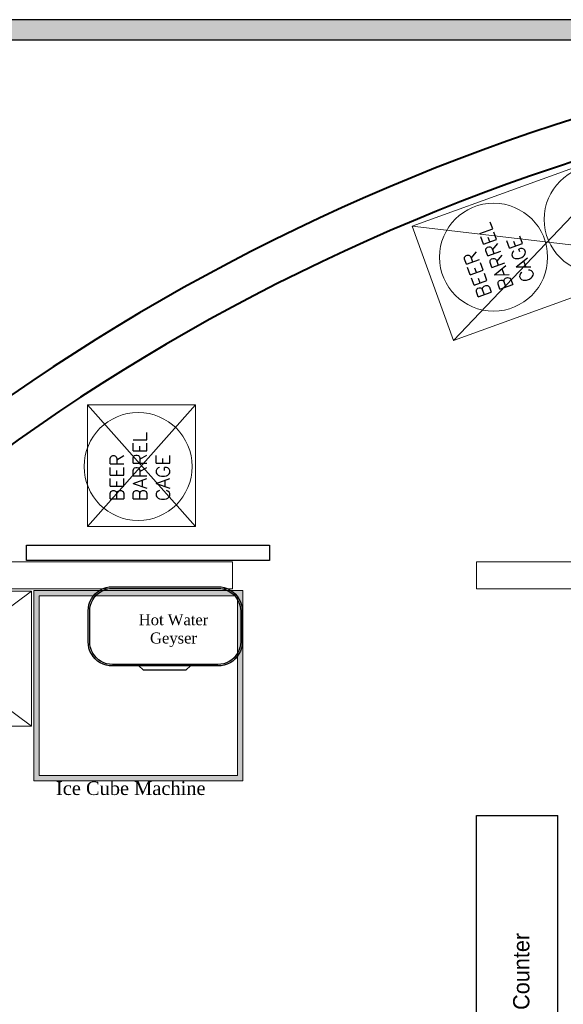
# Model space of a CAD drawing. Header units: millimetres. Extents: x 31882 to 271790, y -35693 to 24917.
# Tile 76 of 256: x 49203 to 51226, y 17416 to 21083. Entities that reach past the tile are written whole.
import ezdxf

# ---------------------------------------------------------------- set-up
doc = ezdxf.new("R2010")
doc.units = ezdxf.units.MM
doc.header["$MEASUREMENT"] = 0
for name, color, linetype in [('0-MSC-MCP', 3, 'Continuous'), ('Dims-Furn', 1, 'Continuous'), ('Edges', 7, 'Continuous'), ('Equipment Name', 8, 'Continuous'), ('kitchen equip1', 8, 'Continuous')]:
    doc.layers.add(name, color=color, linetype=linetype)
doc.layers.add('03 Partition', color=7, linetype='Continuous', lineweight=25, true_color=0x2776bb)
for name, color, linetype, lineweight in [('08_Hatch', 140, 'Continuous', 9), ('A - TEXT', 7, 'Continuous', 13), ('A Equipments', 7, 'Continuous', 5), ('CKD Dimensions', 3, 'Continuous', 0), ('CKD Equipments', 252, 'Continuous', 0), ('CKD-Text', 7, 'Continuous', 0), ('WALL', 7, 'Continuous', 40)]:
    doc.layers.add(name, color=color, linetype=linetype, lineweight=lineweight)
doc.styles.add('CKD_Dimension Text', font='BOOKOS.TTF', dxfattribs={"height": 50})
doc.styles.get("Standard").update_dxf_attribs({"font": 'arial.ttf'})
doc.styles.add('style1', font='txt')

# ---------------------------------------------------------------- blocks, each defined once
blk = doc.blocks.new('tsf H external wall')
at = {"layer": '0-MSC-MCP', "ltscale": 0.25}
h = blk.add_hatch(color=141, dxfattribs=at)
h.dxf.hatch_style = 1
h.paths.add_polyline_path([(1716442.64, -78125.1), (1716442.64, -78685.26), (1716439.64, -78685.26), (1716439.64, -78125.1)])
at = {"layer": '03 Partition', "ltscale": 0.25}
blk.add_line((1716442.64, -78188.42), (1716442.64, -78685.26), dxfattribs=at)
blk.add_lwpolyline([(1716442.64, -78125.1), (1716442.64, -78685.26), (1716439.64, -78685.26), (1716439.64, -78125.1)], close=True, dxfattribs=at)
blk = doc.blocks.new('boilerplan')
at = {"layer": 'Edges'}
for p, q in [((236.6, 323.6), (245.5, 331.4)), ((245.5, 331.4), (255.3, 337.9)), ((249, 326.8), (258.2, 332.9)), ((255.3, 337.9), (265.9, 343.2)), ((258.2, 332.9), (268.1, 337.8)), ((265.9, 343.2), (277.1, 347)), ((268.1, 337.8), (278.6, 341.4)), ((277.1, 347), (288.7, 349.3)), ((278.6, 341.4), (289.4, 343.5)), ((288.7, 349.3), (300.3, 350)), ((289.4, 343.5), (300.5, 344.2)), ((300.3, 350), (693.6, 350)), ((300.5, 344.2), (693.4, 344.2)), ((693.4, 344.2), (704.4, 343.5)), ((693.6, 350), (705.1, 349.3)), ((704.4, 343.5), (715.2, 341.4)), ((705.1, 349.3), (716.7, 347)), ((715.2, 341.4), (725.7, 337.8)), ((716.7, 347), (727.9, 343.2)), ((725.7, 337.8), (735.6, 332.9)), ((727.9, 343.2), (738.5, 337.9)), ((735.6, 332.9), (744.8, 326.8)), ((738.5, 337.9), (748.3, 331.4)), ((748.3, 331.4), (757.2, 323.6)), ((213.3, 283.1), (217, 294.3)), ((217, 294.3), (222.3, 304.9)), ((222.3, 304.9), (228.8, 314.7)), ((222.4, 292.1), (227.3, 302)), ((227.3, 302), (233.4, 311.2)), ((228.8, 314.7), (236.6, 323.6)), ((233.4, 311.2), (240.7, 319.5)), ((240.7, 319.5), (249, 326.8)), ((744.8, 326.8), (753.1, 319.5)), ((753.1, 319.5), (760.4, 311.2)), ((757.2, 323.6), (765, 314.7)), ((760.4, 311.2), (766.6, 302)), ((765, 314.7), (771.6, 304.9)), ((766.6, 302), (771.4, 292.1)), ((771.6, 304.9), (776.8, 294.3)), ((776.8, 294.3), (780.6, 283.1)), ((210.2, 259.9), (210.9, 271.5)), ((210.2, 145), (210.2, 259.9)), ((210.9, 271.5), (213.3, 283.1)), ((216, 259.8), (216.7, 270.8)), ((216, 145.2), (216, 259.8)), ((216.7, 270.8), (218.8, 281.6)), ((218.8, 281.6), (222.4, 292.1)), ((771.4, 292.1), (775, 281.6)), ((775, 281.6), (777.1, 270.8)), ((777.1, 270.8), (777.9, 259.8)), ((777.9, 259.8), (777.9, 145.2)), ((780.6, 283.1), (782.9, 271.5)), ((782.9, 271.5), (783.6, 259.9)), ((783.6, 259.9), (783.6, 145)), ((210.9, 133.4), (210.2, 145)), ((213.3, 121.9), (210.9, 133.4)), ((217, 110.7), (213.3, 121.9)), ((216.7, 134.2), (216, 145.2)), ((218.8, 123.4), (216.7, 134.2)), ((222.3, 100.1), (217, 110.7)), ((222.4, 112.9), (218.8, 123.4)), ((227.3, 103), (222.4, 112.9)), ((771.4, 112.9), (766.6, 103)), ((775, 123.4), (771.4, 112.9)), ((776.8, 110.7), (771.6, 100.1)), ((777.1, 134.2), (775, 123.4)), ((780.6, 121.9), (776.8, 110.7)), ((777.9, 145.2), (777.1, 134.2)), ((782.9, 133.4), (780.6, 121.9)), ((783.6, 145), (782.9, 133.4)), ((228.8, 90.3), (222.3, 100.1)), ((233.4, 93.8), (227.3, 103)), ((236.6, 81.4), (228.8, 90.3)), ((240.7, 85.5), (233.4, 93.8)), ((245.5, 73.6), (236.6, 81.4)), ((249, 78.2), (240.7, 85.5)), ((255.3, 67), (245.5, 73.6)), ((258.2, 72), (249, 78.2)), ((744.8, 78.2), (735.6, 72)), ((748.3, 73.6), (738.5, 67)), ((753.1, 85.5), (744.8, 78.2)), ((757.2, 81.4), (748.3, 73.6)), ((760.4, 93.8), (753.1, 85.5)), ((765, 90.3), (757.2, 81.4)), ((766.6, 103), (760.4, 93.8)), ((771.6, 100.1), (765, 90.3)), ((265.9, 61.8), (255.3, 67)), ((268.1, 67.2), (258.2, 72)), ((277.1, 58), (265.9, 61.8)), ((278.6, 63.6), (268.1, 67.2)), ((288.7, 55.7), (277.1, 58)), ((289.4, 61.4), (278.6, 63.6)), ((300.3, 55), (288.7, 55.7)), ((300.5, 60.7), (289.4, 61.4)), ((399.3, 55), (300.3, 55)), ((693.4, 60.7), (300.5, 60.7)), ((399.3, 55), (414.9, 41.1)), ((591.2, 55), (399.3, 55)), ((414.9, 41.1), (575.6, 41.1)), ((591.2, 55), (575.6, 41.1)), ((693.6, 55), (591.2, 55)), ((704.4, 61.4), (693.4, 60.7)), ((705.1, 55.7), (693.6, 55)), ((715.2, 63.6), (704.4, 61.4)), ((716.7, 58), (705.1, 55.7)), ((725.7, 67.2), (715.2, 63.6)), ((727.9, 61.8), (716.7, 58)), ((735.6, 72), (725.7, 67.2)), ((738.5, 67), (727.9, 61.8))]:
    blk.add_line(p, q, dxfattribs=at)
blk = doc.blocks.new('G$C6845078B')
blk.add_blockref('boilerplan', (-210.2, -41.1))

msp = doc.modelspace()

# ---------------------------------------------------------------- hatches: boundary and pattern name
at = {"layer": 'CKD Dimensions', "ltscale": 2}
h = msp.add_hatch(color=4, dxfattribs=at)
h.dxf.hatch_style = 1
h.paths.add_polyline_path([(49255.9, 18247.8), (50033.2, 18247.8), (50033.2, 18956.7), (49255.9, 18956.7)])
h.paths.add_polyline_path([(49276, 18267.9), (50013.1, 18267.9), (50013.1, 18936.6), (49276, 18936.6)], flags=16)

# ---------------------------------------------------------------- linework, layer by layer
at = {"layer": 'A Equipments'}
for p, q in [((50818, 19888.2), (51515.2, 20621.4)), ((50664.1, 20313.7), (51669, 20195.9)), ((49455.4, 19648.3), (49857.6, 19648.3)), ((49455.4, 19195.8), (49455.4, 19648.3)), ((49455.4, 19648.3), (49857.6, 19195.8)), ((49455.4, 19195.8), (49857.6, 19648.3)), ((49857.6, 19648.3), (49857.6, 19195.8)), ((49857.6, 19195.8), (49455.4, 19195.8)), ((49857.6, 19195.8), (49455.4, 19195.8))]:
    msp.add_line(p, q, dxfattribs=at)
msp.add_lwpolyline([(51669, 20195.9), (50818, 19888.2), (50664.1, 20313.7), (51515.2, 20621.4)], close=True, dxfattribs=at)
for centre in [(51356.4, 20339.1), (50966.8, 20198.2), (49643.9, 19418.7)]:
    msp.add_circle(centre, 201.1, dxfattribs=at)
at = {"layer": 'CKD Dimensions', "ltscale": 0.25}
for points in [[(48618.3, 19063.4), (49994.8, 19063.4)], [(49994.8, 19063.4), (49994.8, 18962.9)], [(50903.8, 19063.4), (53693.2, 19063.4)], [(50903.8, 19063.4), (50903.8, 18962.9)], [(48504.5, 18962.9), (49994.8, 18962.9)], [(50903.8, 18962.9), (53693.2, 18962.9)]]:
    msp.add_lwpolyline(points, dxfattribs=at)
at = {"layer": 'CKD Equipments'}
msp.add_lwpolyline([(48571.1, 18953.8), (49247.5, 18953.8), (49247.5, 18451.6), (48571.1, 18451.6), (48571.1, 18953.8), (49247.5, 18451.6), (48571.1, 18451.6), (49247.5, 18953.8)], dxfattribs=at)
at = {"layer": 'CKD Equipments', "ltscale": 2}
msp.add_lwpolyline([(49255.9, 18247.8), (50033.2, 18247.8), (50033.2, 18956.7), (49255.9, 18956.7), (49255.9, 18247.8)], dxfattribs=at)
msp.add_lwpolyline([(49276, 18267.9), (50013.1, 18267.9), (50013.1, 18936.6), (49276, 18936.6)], close=True, dxfattribs=at)
at = {"layer": 'Dims-Furn', "ltscale": 0.25}
msp.add_lwpolyline([(49228.1, 19125.9), (50133.1, 19125.9), (50133.1, 19068.1), (49228.1, 19068.1)], close=True, dxfattribs=at)
at = {"layer": 'kitchen equip1'}
for p, q in [((50903.8, 16470.4, 4538.2), (50903.8, 18118.7, 4538.2)), ((51205.4, 16470.4, 4538.2), (51205.4, 18118.7, 4538.2))]:
    msp.add_line(p, q, dxfattribs=at)
at = {"layer": 'kitchen equip1', "elevation": 4538.2}
msp.add_lwpolyline([(50903.8, 18118.7), (51205.4, 18118.7)], dxfattribs=at)
at = {"layer": 'WALL', "color": 2}
for radius, start, end in [(7777.1, 89.85369, 134.67625), (7626.2, 89.37712, 134.60131)]:
    msp.add_arc((53610.3, 13298), radius, start, end, dxfattribs=at)

# ---------------------------------------------------------------- block references
at = {"layer": '08_Hatch', "ltscale": 0.25, "xscale": 25.4, "yscale": 25.4, "zscale": 25.4, "rotation": 90}
msp.add_blockref('tsf H external wall', (-1944961.7, -43576560.3), dxfattribs=at)
at = {"layer": 'CKD Equipments', "ltscale": 10}
msp.add_blockref('G$C6845078B', (49457.8, 18661.8), dxfattribs=at)

# ---------------------------------------------------------------- texts
at = {"layer": 'A - TEXT', "insert": (49616.4, 18245.6), "char_height": 50.278, "width": 969.482, "attachment_point": 2, "style": 'CKD_Dimension Text'}
msp.add_mtext('Ice Cube Machine', dxfattribs=at)
at = {"layer": 'A - TEXT', "insert": (51100.9, 17435.2), "char_height": 60.333, "width": 708.501, "attachment_point": 8, "rotation": 90, "style": 'style1'}
msp.add_mtext('Plate Counter', dxfattribs=at)
at = {"layer": 'CKD-Text', "ltscale": 4, "insert": (49257.2, 18868.5), "char_height": 40.9, "width": 1036.576, "attachment_point": 1, "style": 'CKD_Dimension Text'}
msp.add_mtext('\\pxqc;Hot Water \\PGeyser', dxfattribs=at)
at = {"layer": 'Equipment Name', "linetype": 'Continuous', "lineweight": 5, "ltscale": 25, "char_height": 51.283, "width": 156.706, "attachment_point": 1}
for insert, rotation in [((50912.7, 20041.8), 109.8824), ((49539.8, 19290), 90.0022)]:
    msp.add_mtext('{\\Fsimplex|c0;BEER BARREL CAGE}', dxfattribs=dict(at, insert=insert, rotation=rotation))

doc.saveas('drawing.dxf')
